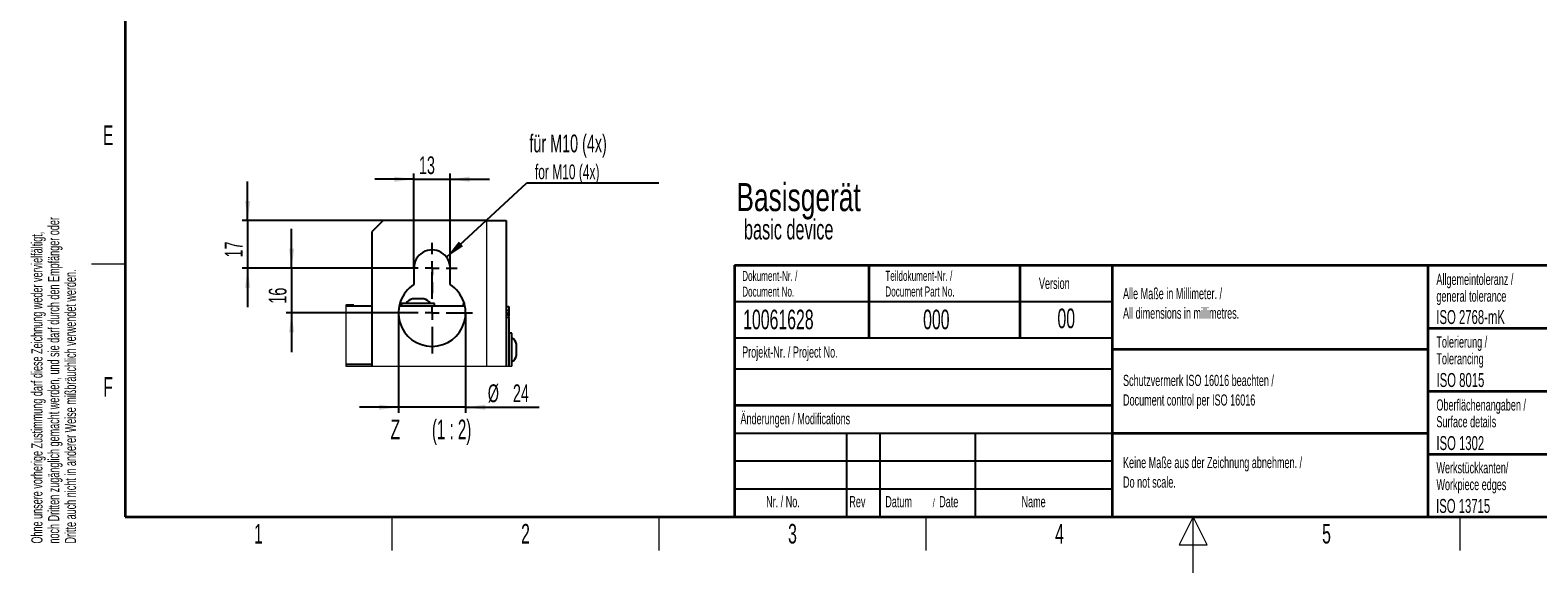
# Model space of a CAD drawing. Header units: millimetres. Extents: x 5 to 418, y 2 to 292.
# Tile 1 of 52: x 9 to 279, y 2 to 99. Entities that reach past the tile are written whole.
import ezdxf

# ---------------------------------------------------------------- set-up
doc = ezdxf.new("R2010")
doc.units = ezdxf.units.MM
doc.layers.add('SLD-0', color=7, linetype='Continuous')
doc.styles.add('SLDTEXTSTYLE0', font='TXT', dxfattribs={"width": 0.7})
doc.styles.add('SLDTEXTSTYLE1', font='TXT', dxfattribs={"width": 0.605})
doc.styles.add('SLDTEXTSTYLE3', font='TXT', dxfattribs={"width": 0.575})
doc.dimstyles.new('SLDDIMSTYLE6', dxfattribs={"dimtxt": 3.081982, "dimasz": 3.5, "dimexe": 0, "dimexo": 0.0625, "dimgap": 0.770496, "dimtad": 1, "dimlfac": 2, "dimrnd": 1e-09, "dimzin": 12, "dimdsep": 46, "dimtxsty": 'SLDTEXTSTYLE1', "dimsah": 1, "dimcen": 0.09, "dimadec": 0, "dimazin": 3, "dimtfac": 1, "dimtmove": 0, "dimatfit": 0, "dimfxl": 1, "dimfrac": 2, "dimtolj": 1, "dimtzin": 12, "dimarcsym": 0})
doc.dimstyles.new('SLDDIMSTYLE7', dxfattribs={"dimtxt": 0.18, "dimasz": 3.5, "dimexe": 0, "dimexo": 0.0625, "dimgap": 0, "dimtad": 0, "dimtih": 1, "dimtoh": 1, "dimdec": 0, "dimrnd": 1e-09, "dimzin": 0, "dimdsep": 46, "dimtxsty": 'Standard', "dimsah": 1, "dimcen": 0.09, "dimadec": 0, "dimazin": 0, "dimtfac": 3.5, "dimtdec": 0, "dimtofl": 0, "dimtmove": 0, "dimatfit": 3, "dimfxl": 1, "dimfrac": 2, "dimtolj": 1, "dimtzin": 0, "dimarcsym": 0})

# ---------------------------------------------------------------- blocks, each defined once
blk = doc.blocks.new('SW_NOTE_0')
at = {"layer": 'SLD-0', "color": 0, "attachment_point": 1}
for s, insert, char_height, style in [('Basisgerät', (0, 6.48), 5.027, 'SLDTEXTSTYLE0'), ('basic device', (1.35, -0.02), 3.5956, 'SLDTEXTSTYLE1')]:
    blk.add_mtext(s, dxfattribs=dict(at, insert=insert, char_height=char_height, style=style))
blk = doc.blocks.new('SW_NOTE_0_2')
at = {"layer": 'SLD-0', "color": 0, "char_height": 2, "attachment_point": 1, "rotation": 90, "style": 'SLDTEXTSTYLE1'}
for s, insert in [('noch Dritten zugänglich gemacht werden, und sie darf durch den Empfänger oder', (0.42, 0)), ('Ohne unsere vorherige Zustimmung darf diese Zeichnung weder vervielfältigt,', (-2.58, 0)), ('Dritte auch nicht in anderer Weise mißbräuchlich verwendet werden.', (3.42, 0))]:
    blk.add_mtext(s, dxfattribs=dict(at, insert=insert))
blk = doc.blocks.new('SW_NOTE_0_3')
at = {"layer": 'SLD-0', "color": 0, "attachment_point": 1, "style": 'SLDTEXTSTYLE1'}
for s, insert, char_height in [('Datum', (0, 2.58), 2), ('/', (8.48, 2.08), 1.5), ('Date', (9.64, 2.58), 2)]:
    blk.add_mtext(s, dxfattribs=dict(at, insert=insert, char_height=char_height))
blk = doc.blocks.new('SW_NOTE_0_4')
at = {"layer": 'SLD-0', "color": 0, "char_height": 2, "attachment_point": 1, "style": 'SLDTEXTSTYLE1'}
for s, insert in [('Alle Maße in Millimeter. /', (0, 2.58)), ('All dimensions in millimetres.', (0, -0.92))]:
    blk.add_mtext(s, dxfattribs=dict(at, insert=insert))
blk = doc.blocks.new('SW_NOTE_0_5')
at = {"layer": 'SLD-0', "color": 0, "char_height": 1.8, "attachment_point": 1, "style": 'SLDTEXTSTYLE1'}
for s, insert in [('Teildokument-Nr. /', (0, 2.32)), ('Document Part No.', (0, -0.48))]:
    blk.add_mtext(s, dxfattribs=dict(at, insert=insert))
blk = doc.blocks.new('SW_NOTE_0_6')
at = {"layer": 'SLD-0', "color": 0, "char_height": 1.8, "attachment_point": 1, "style": 'SLDTEXTSTYLE1'}
for s, insert in [('Dokument-Nr. /', (0, 2.32)), ('Document No.', (0, -0.48))]:
    blk.add_mtext(s, dxfattribs=dict(at, insert=insert))
blk = doc.blocks.new('SW_NOTE_0_7')
at = {"layer": 'SLD-0', "color": 0, "char_height": 2, "attachment_point": 1, "style": 'SLDTEXTSTYLE1'}
for s, insert in [('Keine Maße aus der Zeichnung abnehmen. /', (0, 2.58)), ('Do not scale.', (0, -0.92))]:
    blk.add_mtext(s, dxfattribs=dict(at, insert=insert))
blk = doc.blocks.new('SW_NOTE_0_8')
at = {"layer": 'SLD-0', "color": 0, "char_height": 2, "attachment_point": 1, "style": 'SLDTEXTSTYLE1'}
for s, insert in [('Schutzvermerk ISO 16016 beachten /', (0, 2.58)), ('Document control per ISO 16016', (0, -0.92))]:
    blk.add_mtext(s, dxfattribs=dict(at, insert=insert))
blk = doc.blocks.new('SW_NOTE_0_9')
at = {"layer": 'SLD-0', "color": 0, "char_height": 2, "attachment_point": 1, "style": 'SLDTEXTSTYLE1'}
for s, insert in [('Werkstückkanten/', (0, 2.58)), ('Workpiece edges', (0, -0.42))]:
    blk.add_mtext(s, dxfattribs=dict(at, insert=insert))
blk = doc.blocks.new('SW_NOTE_0_10')
at = {"layer": 'SLD-0', "color": 0, "char_height": 2, "attachment_point": 1, "style": 'SLDTEXTSTYLE1'}
for s, insert in [('Oberflächenangaben /', (0, 2.58)), ('Surface details', (0, -0.42))]:
    blk.add_mtext(s, dxfattribs=dict(at, insert=insert))
blk = doc.blocks.new('SW_NOTE_0_11')
at = {"layer": 'SLD-0', "color": 0, "char_height": 2, "attachment_point": 1, "style": 'SLDTEXTSTYLE1'}
for s, insert in [('Tolerierung /', (0, 2.58)), ('Tolerancing', (0, -0.42))]:
    blk.add_mtext(s, dxfattribs=dict(at, insert=insert))
blk = doc.blocks.new('SW_NOTE_0_12')
at = {"layer": 'SLD-0', "color": 0, "char_height": 2, "attachment_point": 1, "style": 'SLDTEXTSTYLE1'}
for s, insert in [('Allgemeintoleranz /', (0, 2.58)), ('general tolerance', (0, -0.42))]:
    blk.add_mtext(s, dxfattribs=dict(at, insert=insert))
blk = doc.blocks.new('_D_9')
at = {"layer": 'SLD-0', "color": 7}
for p, q in [((77.65, 56.49), (77.65, 73.38)), ((84.15, 56.49), (84.15, 73.38)), ((77.65, 72.38), (70.65, 72.38)), ((77.65, 72.38), (84.15, 72.38)), ((84.15, 72.38), (91.15, 72.38))]:
    blk.add_line(p, q, dxfattribs=at)
for points in [[(77.65, 72.38), (74.15, 72.84), (74.15, 71.92)], [(84.15, 72.38), (87.65, 71.92), (87.65, 72.84)]]:
    blk.add_solid(points, dxfattribs=at)
at = {"layer": 'SLD-0', "color": 7, "insert": (78.55, 76.47), "char_height": 3.175, "attachment_point": 1, "style": 'SLDTEXTSTYLE1'}
blk.add_mtext('13', dxfattribs=at)
blk = doc.blocks.new('_D_10')
at = {"layer": 'SLD-0', "color": 7}
for p, q in [((47.92, 64.99), (47.92, 71.99)), ((72.15, 64.99), (46.92, 64.99)), ((47.92, 64.99), (47.92, 56.49)), ((76.4, 56.49), (46.92, 56.49)), ((47.92, 56.49), (47.92, 49.49))]:
    blk.add_line(p, q, dxfattribs=at)
for points in [[(47.92, 64.99), (48.38, 68.49), (47.46, 68.49)], [(47.92, 56.49), (47.46, 52.99), (48.38, 52.99)]]:
    blk.add_solid(points, dxfattribs=at)
at = {"layer": 'SLD-0', "color": 7, "insert": (43.83, 58.39), "char_height": 3.175, "attachment_point": 1, "rotation": 90, "style": 'SLDTEXTSTYLE1'}
blk.add_mtext('17', dxfattribs=at)
blk = doc.blocks.new('_D_11')
at = {"layer": 'SLD-0', "color": 7}
for p, q in [((55.78, 56.49), (55.78, 63.49)), ((76.4, 56.49), (54.78, 56.49)), ((55.78, 56.49), (55.78, 48.49)), ((73.65, 48.49), (54.78, 48.49)), ((55.78, 48.49), (55.78, 41.49))]:
    blk.add_line(p, q, dxfattribs=at)
for points in [[(55.78, 56.49), (56.24, 59.99), (55.32, 59.99)], [(55.78, 48.49), (55.32, 44.99), (56.24, 44.99)]]:
    blk.add_solid(points, dxfattribs=at)
at = {"layer": 'SLD-0', "color": 7, "insert": (51.69, 50.14), "char_height": 3.175, "attachment_point": 1, "rotation": 90, "style": 'SLDTEXTSTYLE1'}
blk.add_mtext('16', dxfattribs=at)
blk = doc.blocks.new('_D_12')
at = {"layer": 'SLD-0', "color": 7}
for p, q in [((74.9, 48.49), (74.9, 30.61)), ((86.9, 48.49), (86.9, 30.61)), ((74.9, 31.61), (67.9, 31.61)), ((86.9, 31.61), (74.9, 31.61)), ((86.9, 31.61), (100.06, 31.61))]:
    blk.add_line(p, q, dxfattribs=at)
for points in [[(74.9, 31.61), (71.4, 32.07), (71.4, 31.15)], [(86.9, 31.61), (90.4, 31.15), (90.4, 32.07)]]:
    blk.add_solid(points, dxfattribs=at)
at = {"layer": 'SLD-0', "color": 7, "char_height": 3.175, "attachment_point": 1, "style": 'SLDTEXTSTYLE1'}
for s, insert in [('%%c', (90.86, 35.7)), ('24', (95.36, 35.7))]:
    blk.add_mtext(s, dxfattribs=dict(at, insert=insert))
blk = doc.blocks.new('SW_NOTE_0_18')
at = {"layer": 'SLD-0', "color": 0, "char_height": 3.5, "attachment_point": 2}
for s, insert, style in [('Z', (1.42, 4.51), 'SLDTEXTSTYLE1'), ('(1 : 2)', (11.49, 4.51), 'SLDTEXTSTYLE3')]:
    blk.add_mtext(s, dxfattribs=dict(at, insert=insert, style=style))
blk = doc.blocks.new('SW_NOTE_0_19')
at = {"layer": 'SLD-0', "color": 0}
blk.add_line((23.62, 0), (0, 0), dxfattribs=at)
at = {"layer": 'SLD-0', "color": 0, "attachment_point": 1, "style": 'SLDTEXTSTYLE1'}
for s, insert, char_height in [('für M10 (4x)', (0.49, 8.67), 3.175), ('for M10 (4x)', (1.48, 3.33), 2.6458)]:
    blk.add_mtext(s, dxfattribs=dict(at, insert=insert, char_height=char_height))
blk = doc.blocks.new('SW_CENTERMARKSYMBOL_6')
at = {"layer": 'SLD-0', "color": 0}
for p, q in [((0, 2.5), (0, 4.5)), ((-2.5, 0), (-4.5, 0)), ((0, 0), (-1.25, 0)), ((0, 0), (0, 1.25)), ((0, 0), (0, -1.25)), ((0, 0), (1.25, 0)), ((2.5, 0), (4.5, 0)), ((0, -2.5), (0, -4.5))]:
    blk.add_line(p, q, dxfattribs=at)
blk = doc.blocks.new('SW_CENTERMARKSYMBOL_7')
at = {"layer": 'SLD-0', "color": 0}
for p, q in [((0, 2.5), (0, 7.25)), ((-2.5, 0), (-7.25, 0)), ((0, 0), (-1.25, 0)), ((0, 0), (0, 1.25)), ((0, 0), (0, -1.25)), ((0, 0), (1.25, 0)), ((2.5, 0), (7.25, 0)), ((0, -2.5), (0, -7.25))]:
    blk.add_line(p, q, dxfattribs=at)

msp = doc.modelspace()

# ---------------------------------------------------------------- linework, layer by layer
at = {"color": 7, "linetype": 'Continuous', "lineweight": 25}
for p, q in [((72.1477, 64.9923), (70.1477, 62.9923)), ((90.6477, 64.9923), (72.1477, 64.9923)), ((90.6477, 64.9923), (94.1477, 64.9923)), ((94.1477, 64.9923), (94.1477, 38.9721)), ((70.1477, 62.9923), (70.1477, 38.9721)), ((77.6477, 56.4923), (77.6477, 53.5359)), ((84.1477, 53.5359), (84.1477, 56.4923)), ((66.8977, 49.8923), (65.4634, 49.8923)), ((65.4634, 49.7423), (70.1477, 49.7423)), ((66.8977, 49.7423), (66.8977, 49.8923)), ((75.0294, 49.7423), (86.7661, 49.7423)), ((75.4477, 50.1423), (75.4477, 49.7423)), ((80.9631, 50.1423), (75.4477, 50.1423)), ((79.2674, 50.9923), (77.3977, 50.9923)), ((79.3977, 50.9923), (79.2674, 50.9923)), ((81.3477, 50.1423), (80.9631, 50.1423)), ((81.3477, 49.7423), (81.3477, 50.1423)), ((86.4477, 50.1423), (86.4477, 49.7423)), ((86.6664, 50.1423), (86.4477, 50.1423)), ((94.1477, 49.6423), (94.6477, 49.6423)), ((94.6477, 48.8923), (94.1477, 48.8923)), ((94.6477, 49.6423), (94.6477, 48.8923)), ((94.6477, 48.8923), (94.6477, 47.8923)), ((94.6477, 47.8923), (94.6225, 47.8923)), ((94.6477, 47.6423), (94.6477, 47.8923)), ((94.6477, 47.6423), (94.6477, 38.9721)), ((95.1477, 44.8423), (94.6477, 44.8423)), ((95.1477, 38.9721), (95.1477, 44.8423)), ((95.9977, 40.8923), (95.9977, 42.8923)), ((70.1477, 39.2423), (65.4634, 39.2423))]:
    msp.add_line(p, q, dxfattribs=at)
at = {"color": 7, "linetype": 'Continuous', "lineweight": 18}
for p, q in [((90.6477, 64.9923), (90.6477, 38.9721)), ((94.1477, 47.6423), (94.6477, 47.6423))]:
    msp.add_line(p, q, dxfattribs=at)
at = {"color": 7, "linetype": 'Continuous', "lineweight": 18, "flags": 128}
msp.add_lwpolyline([(65.4634, 49.8923), (65.4634, 49.7423), (65.4634, 39.2423), (65.4634, 38.9721), (70.1477, 38.9721), (90.6477, 38.9721), (94.1477, 38.9721), (94.6477, 38.9721), (95.1477, 38.9721)], dxfattribs=at)
at = {"color": 7, "linetype": 'Continuous', "lineweight": 25}
for centre, radius, start, end in [((80.8977, 56.4923), 3.25, 359.999868, 180.000132), ((80.8977, 48.4923), 6, 122.797151, 57.202849), ((77.8728, 49.0495), 2, 103.740991, 146.880686), ((78.9227, 49.0496), 2, 33.118735, 76.259252), ((93.3977, 47.6423), 1.25, 0.000653, 53.130133), ((94.055, 42.4173), 1.9999, 13.740185, 56.881966), ((94.055, 41.3673), 1.9999, 303.118034, 346.259815)]:
    msp.add_arc(centre, radius, start, end, dxfattribs=at)
at = {"layer": 'SLD-0', "lineweight": 35}
for p, q in [((26, 282.5), (26, 12)), ((135, 57), (408, 57)), ((135, 57), (135, 12)), ((159, 57), (159, 44)), ((186, 57), (186, 44)), ((202.5, 57), (202.5, 12)), ((259, 57), (259, 12)), ((259, 45.75), (288, 45.75)), ((202.5, 42), (259, 42)), ((259, 34.5), (288, 34.5)), ((135, 32), (202.5, 32)), ((202.5, 27), (259, 27)), ((259, 23.25), (288, 23.25)), ((26, 12), (408, 12)), ((135, 12), (408, 12))]:
    msp.add_line(p, q, dxfattribs=at)
at = {"layer": 'SLD-0', "lineweight": 18}
for p, q in [((20, 57.25), (26, 57.25)), ((73.75, 6), (73.75, 12)), ((121.5, 6), (121.5, 12)), ((169.25, 6), (169.25, 12)), ((217, 12), (214.5, 7)), ((217, 2), (217, 12)), ((219.5, 7), (217, 12)), ((264.75, 6), (264.75, 12)), ((214.5, 7), (219.5, 7))]:
    msp.add_line(p, q, dxfattribs=at)
at = {"layer": 'SLD-0'}
for p, q in [((135, 50.5), (202.5, 50.5)), ((135, 38.5), (202.5, 38.5)), ((135, 27), (202.5, 27)), ((155, 27), (155, 12)), ((161, 27), (161, 12)), ((178, 27), (178, 12)), ((135, 22), (202.5, 22)), ((135, 17), (202.5, 17))]:
    msp.add_line(p, q, dxfattribs=at)
at = {"layer": 'SLD-0', "lineweight": 25}
msp.add_line((135, 44), (202.5, 44), dxfattribs=at)

# ---------------------------------------------------------------- block references
at = {"layer": 'SLD-0'}
for name, p in [('SW_NOTE_0_2', (11.808, 7.2381)), ('SW_NOTE_0_6', (136.354, 53.6688)), ('SW_NOTE_0_5', (161.9554, 53.687)), ('SW_NOTE_0_12', (260.5044, 52.9003)), ('SW_NOTE_0_4', (204.464, 50.3607)), ('SW_NOTE_0_11', (260.5023, 41.7004)), ('SW_NOTE_0_8', (204.464, 34.8277)), ('SW_NOTE_0_10', (260.5028, 30.4451)), ('SW_NOTE_0_18', (72.9068, 24.89)), ('SW_NOTE_0_7', (204.464, 20.1509)), ('SW_NOTE_0_9', (260.5091, 19.2125)), ('SW_NOTE_0_3', (161.9462, 13.1463))]:
    msp.add_blockref(name, p, dxfattribs=at)
at = {"layer": 'SLD-0', "color": 7}
for name, p in [('SW_NOTE_0_19', (97.8139, 71.7)), ('SW_NOTE_0', (135.3219, 65.2288)), ('SW_CENTERMARKSYMBOL_6', (80.8977, 56.4923)), ('SW_CENTERMARKSYMBOL_7', (80.8977, 48.4923))]:
    msp.add_blockref(name, p, dxfattribs=at)

# ---------------------------------------------------------------- texts
at = {"layer": 'SLD-0', "style": 'SLDTEXTSTYLE1'}
for s, insert, char_height, attachment_point in [('E', (22.9816, 82.0011), 3.5, 2), ('Version', (189.4285, 54.7601), 2, 1), ('10061628', (136.5297, 49.0581), 3.5, 1), ('000', (168.711, 49.0581), 3.5, 1), ('00', (194.3073, 49.2527), 3.5, 2), ('ISO 2768-mK', (260.4941, 48.9932), 2.5, 1), ('Projekt-Nr. / Project No.', (136.3454, 42.4834), 2, 1), ('ISO 8015', (260.5278, 37.733), 2.5, 1), ('F', (22.9536, 37.0011), 3.5, 2), ('Änderungen / Modifications', (136.0531, 30.5619), 2, 1), ('ISO 1302', (260.5038, 26.453), 2.5, 1), ('Nr. / No.', (140.6365, 15.7244), 2, 1), ('Rev', (155.5183, 15.7244), 2, 1), ('Name', (186.3108, 15.729), 2, 1), ('ISO 13715', (260.4473, 15.216), 2.5, 1), ('2', (97.6027, 10.743), 3.5, 2), ('3', (145.3527, 10.743), 3.5, 2), ('1', (49.8527, 10.743), 3.5, 2), ('4', (193.1027, 10.743), 3.5, 2), ('5', (240.8527, 10.743), 3.5, 2)]:
    msp.add_mtext(s, dxfattribs=dict(at, insert=insert, char_height=char_height, attachment_point=attachment_point))

# ---------------------------------------------------------------- dimensions: what is measured, and where the dimension line sits
at = {"layer": 'SLD-0', "color": 7}
dim = msp.add_linear_dim(base=(84.1477, 72.3791), p1=(77.6477, 56.4923), p2=(84.1477, 56.4923), dimstyle='SLDDIMSTYLE6', dxfattribs=at)
dim.commit()
dim.dimension.update_dxf_attribs({"geometry": '_D_9', "text_midpoint": (80.8977, 72.3791), "dimtype": 160})
for base, p1, p2, picture, middle in [((47.9212, 56.4923), (72.1477, 64.9923), (76.3977, 56.4923), '_D_10', (47.9212, 60.7423)), ((55.7796, 48.4923), (76.3977, 56.4923), (73.6477, 48.4923), '_D_11', (55.7796, 52.4923))]:
    dim = msp.add_linear_dim(base=base, p1=p1, p2=p2, angle=90, dimstyle='SLDDIMSTYLE6', dxfattribs=at)
    dim.commit()
    dim.dimension.update_dxf_attribs({"geometry": picture, "text_midpoint": middle, "dimtype": 160})
dim = msp.add_linear_dim(base=(74.8977, 31.6068), p1=(86.8977, 48.4923), p2=(74.8977, 48.4923), text='%%c<>', dimstyle='SLDDIMSTYLE6', dxfattribs=at)
dim.commit()
dim.dimension.update_dxf_attribs({"geometry": '_D_12', "text_midpoint": (95.4643, 31.6068), "dimtype": 160})

# ---------------------------------------------------------------- leaders
msp.add_leader([(83.4979, 58.442), (97.8139, 71.7)], dimstyle='SLDDIMSTYLE7', dxfattribs=at)

doc.saveas('drawing.dxf')
